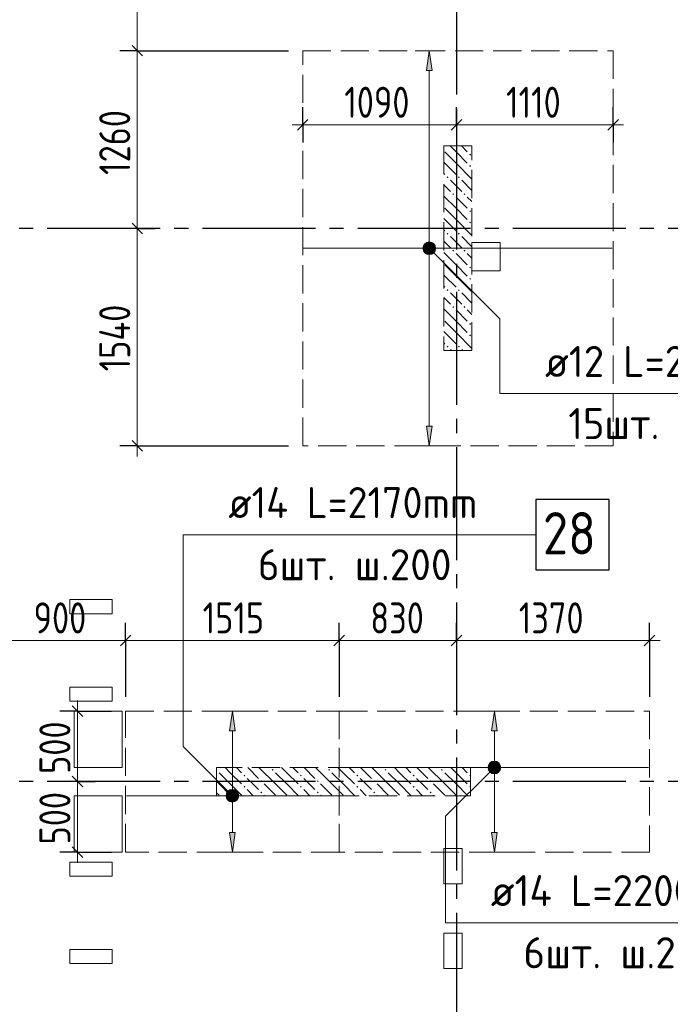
# Model space of a CAD drawing. Header units: millimetres. Extents: x 0 to 43617, y 0 to 59400.
# Tile 23 of 29: x 11528 to 16140, y 44672 to 51650. Entities that reach past the tile are written whole.
import ezdxf

# ---------------------------------------------------------------- set-up
doc = ezdxf.new("R2010")
doc.units = ezdxf.units.MM
doc.linetypes.add('______2', pattern=[270, 200, -70])
doc.linetypes.add('______5', pattern=[1100, 800, -100, 100, -100])
for name, color, linetype, lineweight in [('Standard', 7, 'Continuous', 25), ('ДОП Верх по У', 7, 'Continuous', 25), ('ЖБ Пилон', 180, 'Continuous', 25), ('Оси', 40, '______5', 18), ('Позиционная метка номер позиции', 7, 'Continuous', 13), ('Примечания', 7, 'Continuous', 25)]:
    doc.layers.add(name, color=color, linetype=linetype, lineweight=lineweight)
doc.layers.add('ЖБ Перекрытие верхний уровень', color=7, linetype='Continuous', lineweight=25, true_color=0xe0e0ff)
doc.styles.add('GOST 2.304-81', font='txt')
doc.styles.add('ISOCPEUR', font='txt')

msp = doc.modelspace()

# ---------------------------------------------------------------- hatches: boundary and pattern name
at = {"layer": 'ДОП Верх по У', "linetype": 'Continuous', "lineweight": 13, "transparency": 33554687}
for points in [[(14451.6, 51290), (14431.6, 51430), (14411.6, 51290)], [(14394.1, 50030), (14469.1, 50030), (14463.8, 50048.8)], [(14394.1, 50030), (14463.8, 50048.8), (14399.3, 50048.8)], [(14399.3, 50048.8), (14463.8, 50048.8), (14450.3, 50062.3)], [(14399.3, 50048.8), (14450.3, 50062.3), (14412.8, 50062.3)], [(14412.8, 50062.3), (14450.3, 50062.3), (14431.6, 50067.5)], [(14399.3, 50011.3), (14469.1, 50030), (14394.1, 50030)], [(14399.3, 50011.3), (14463.8, 50011.3), (14469.1, 50030)], [(14412.8, 49997.8), (14463.8, 50011.3), (14399.3, 50011.3)], [(14412.8, 49997.8), (14450.3, 49997.8), (14463.8, 50011.3)], [(14450.3, 49997.8), (14412.8, 49997.8), (14431.6, 49992.5)], [(13056, 46610), (13036, 46750), (13016, 46610)], [(14913, 46610), (14893, 46750), (14873, 46610)], [(14855.5, 46350), (14930.5, 46350), (14925.2, 46368.8)], [(14855.5, 46350), (14925.2, 46368.8), (14860.7, 46368.8)], [(14860.7, 46331.3), (14930.5, 46350), (14855.5, 46350)], [(14860.7, 46368.8), (14925.2, 46368.8), (14911.7, 46382.3)], [(14860.7, 46368.8), (14911.7, 46382.3), (14874.2, 46382.3)], [(14860.7, 46331.3), (14925.2, 46331.3), (14930.5, 46350)], [(14874.2, 46382.3), (14911.7, 46382.3), (14893, 46387.5)], [(14874.2, 46317.8), (14925.2, 46331.3), (14860.7, 46331.3)], [(14874.2, 46317.8), (14911.7, 46317.8), (14925.2, 46331.3)], [(14911.7, 46317.8), (14874.2, 46317.8), (14893, 46312.5)], [(12998.5, 46150), (13073.5, 46150), (13068.2, 46168.8)], [(12998.5, 46150), (13068.2, 46168.8), (13003.7, 46168.8)], [(13003.7, 46131.3), (13073.5, 46150), (12998.5, 46150)], [(13003.7, 46168.8), (13068.2, 46168.8), (13054.7, 46182.3)], [(13003.7, 46168.8), (13054.7, 46182.3), (13017.2, 46182.3)], [(13003.7, 46131.3), (13068.2, 46131.3), (13073.5, 46150)], [(13017.2, 46117.8), (13068.2, 46131.3), (13003.7, 46131.3)], [(13017.2, 46182.3), (13054.7, 46182.3), (13036, 46187.5)], [(13017.2, 46117.8), (13054.7, 46117.8), (13068.2, 46131.3)], [(13054.7, 46117.8), (13017.2, 46117.8), (13036, 46112.5)]]:
    msp.add_hatch(color=7, dxfattribs=at).paths.add_polyline_path(points)
for points in [[(14451.6, 48770), (14431.6, 48630), (14411.6, 48770)], [(13056, 45890), (13036, 45750), (13016, 45890)], [(14913, 45890), (14893, 45750), (14873, 45890)]]:
    msp.add_hatch(color=7, dxfattribs=at).paths.add_polyline_path(points, flags=16)
at = {"layer": 'ЖБ Пилон', "linetype": 'Continuous', "lineweight": 18, "transparency": 33554687}
for points in [[(14714.5, 50693.1), (14721, 50699.6), (14727.5, 50693.1), (14721, 50686.6)], [(14714.5, 50613.1), (14721, 50619.6), (14727.5, 50613.1), (14721, 50606.6)], [(14554.4, 50533.1), (14560.9, 50539.6), (14567.4, 50533.1), (14560.9, 50526.6)], [(14634.5, 50533.1), (14640.9, 50539.6), (14647.4, 50533.1), (14640.9, 50526.6)], [(14594.5, 50413.1), (14601, 50419.6), (14607.5, 50413.1), (14601, 50406.6)], [(14674.5, 50413.1), (14681, 50419.6), (14687.5, 50413.1), (14681, 50406.6)], [(14714.5, 50293.1), (14721, 50299.6), (14727.5, 50293.1), (14721, 50286.6)], [(14714.5, 50213.1), (14721, 50219.6), (14727.5, 50213.1), (14721, 50206.6)], [(14554.4, 50133.1), (14560.9, 50139.6), (14567.4, 50133.1), (14560.9, 50126.6)], [(14634.5, 50133.1), (14640.9, 50139.6), (14647.4, 50133.1), (14640.9, 50126.6)], [(14594.5, 50013.1), (14601, 50019.6), (14607.5, 50013.1), (14601, 50006.6)], [(14674.5, 50013.1), (14681, 50019.6), (14687.5, 50013.1), (14681, 50006.6)], [(14714.5, 49893.1), (14721, 49899.6), (14727.5, 49893.1), (14721, 49886.6)], [(14714.5, 49813.1), (14721, 49819.6), (14727.5, 49813.1), (14721, 49806.6)], [(14554.4, 49733.1), (14560.9, 49739.6), (14567.4, 49733.1), (14560.9, 49726.6)], [(14634.5, 49733.1), (14640.9, 49739.6), (14647.4, 49733.1), (14640.9, 49726.6)], [(14594.5, 49613.1), (14601, 49619.6), (14607.5, 49613.1), (14601, 49606.6)], [(14674.5, 49613.1), (14681, 49619.6), (14687.5, 49613.1), (14681, 49606.6)], [(14714.5, 49493.1), (14721, 49499.6), (14727.5, 49493.1), (14721, 49486.6)], [(14714.5, 49413.1), (14721, 49419.6), (14727.5, 49413.1), (14721, 49406.6)], [(14554.4, 49333.1), (14560.9, 49339.6), (14567.4, 49333.1), (14560.9, 49326.6)], [(14634.5, 49333.1), (14640.9, 49339.6), (14647.4, 49333.1), (14640.9, 49326.6)], [(12924, 46336.6), (12927.5, 46333.1), (12924, 46329.7)], [(13314.5, 46333.1), (13321, 46339.6), (13327.5, 46333.1), (13321, 46326.6)], [(13714.5, 46333.1), (13721, 46339.6), (13727.5, 46333.1), (13721, 46326.6)], [(14114.5, 46333.1), (14121, 46339.6), (14127.5, 46333.1), (14121, 46326.6)], [(14514.5, 46333.1), (14521, 46339.6), (14527.5, 46333.1), (14521, 46326.6)], [(13114.5, 46293.1), (13121, 46299.6), (13127.5, 46293.1), (13121, 46286.6)], [(13514.5, 46293.1), (13521, 46299.6), (13527.5, 46293.1), (13521, 46286.6)], [(13914.5, 46293.1), (13921, 46299.6), (13927.5, 46293.1), (13921, 46286.6)], [(14314.5, 46293.1), (14321, 46299.6), (14327.5, 46293.1), (14321, 46286.6)], [(14714.5, 46293.1), (14721, 46299.6), (14724, 46296.6), (14724, 46289.7), (14721, 46286.6)], [(13114.5, 46213.1), (13121, 46219.6), (13127.5, 46213.1), (13121, 46206.6)], [(13234.5, 46253.1), (13241, 46259.6), (13247.4, 46253.1), (13241, 46246.6)], [(13514.5, 46213.1), (13521, 46219.6), (13527.5, 46213.1), (13521, 46206.6)], [(13634.5, 46253.1), (13641, 46259.6), (13647.4, 46253.1), (13641, 46246.6)], [(13914.5, 46213.1), (13921, 46219.6), (13927.5, 46213.1), (13921, 46206.6)], [(14034.5, 46253.1), (14041, 46259.6), (14047.4, 46253.1), (14041, 46246.6)], [(14314.5, 46213.1), (14321, 46219.6), (14327.5, 46213.1), (14321, 46206.6)], [(14434.5, 46253.1), (14441, 46259.6), (14447.4, 46253.1), (14441, 46246.6)], [(14714.5, 46213.1), (14721, 46219.6), (14724, 46216.6), (14724, 46209.7), (14721, 46206.6)], [(13234.5, 46173.1), (13241, 46179.6), (13247.4, 46173.1), (13241, 46166.6)], [(13634.5, 46173.1), (13641, 46179.6), (13647.4, 46173.1), (13641, 46166.6)], [(14034.5, 46173.1), (14041, 46179.6), (14047.4, 46173.1), (14041, 46166.6)], [(14434.5, 46173.1), (14441, 46179.6), (14447.4, 46173.1), (14441, 46166.6)]]:
    msp.add_hatch(color=7, dxfattribs=at).paths.add_polyline_path(points, flags=16)
at = {"layer": 'Позиционная метка номер позиции', "linetype": 'Continuous', "lineweight": 13, "transparency": 33554687}
for points in [[(14388.3, 50041.5), (14420.1, 50073.3), (14399.8, 50061.8)], [(14420.1, 50073.3), (14388.3, 50041.5), (14388.3, 50018.6)], [(14420.1, 50073.3), (14388.3, 50018.6), (14443, 50073.3)], [(14443, 50073.3), (14388.3, 50018.6), (14399.8, 49998.2)], [(14443, 50073.3), (14399.8, 49998.2), (14463.4, 50061.8)], [(14463.4, 50061.8), (14399.8, 49998.2), (14420.1, 49986.7)], [(14463.4, 50061.8), (14420.1, 49986.7), (14474.9, 50041.5)], [(14474.9, 50041.5), (14420.1, 49986.7), (14443, 49986.7)], [(14474.9, 50041.5), (14443, 49986.7), (14474.9, 50018.6)], [(14474.9, 50018.6), (14443, 49986.7), (14463.4, 49998.2)], [(14924.8, 46318.2), (14861.2, 46381.8), (14849.7, 46361.5)], [(14924.8, 46318.2), (14849.7, 46361.5), (14904.4, 46306.7)], [(14904.4, 46306.7), (14849.7, 46361.5), (14849.7, 46338.6)], [(14904.4, 46306.7), (14849.7, 46338.6), (14881.5, 46306.7)], [(14881.5, 46306.7), (14849.7, 46338.6), (14861.2, 46318.2)], [(14936.3, 46338.6), (14881.5, 46393.3), (14861.2, 46381.8)], [(14936.3, 46338.6), (14861.2, 46381.8), (14924.8, 46318.2)], [(14936.3, 46361.5), (14904.4, 46393.3), (14881.5, 46393.3)], [(14936.3, 46361.5), (14881.5, 46393.3), (14936.3, 46338.6)], [(14904.4, 46393.3), (14936.3, 46361.5), (14924.8, 46381.8)], [(13004.2, 46118.2), (13047.4, 46193.3), (12992.7, 46138.6)], [(12992.7, 46138.6), (13047.4, 46193.3), (13024.5, 46193.3)], [(12992.7, 46138.6), (13024.5, 46193.3), (12992.7, 46161.5)], [(12992.7, 46161.5), (13024.5, 46193.3), (13004.2, 46181.8)], [(13004.2, 46118.2), (13067.8, 46181.8), (13047.4, 46193.3)], [(13024.5, 46106.7), (13067.8, 46181.8), (13004.2, 46118.2)], [(13024.5, 46106.7), (13079.3, 46161.5), (13067.8, 46181.8)], [(13047.4, 46106.7), (13079.3, 46161.5), (13024.5, 46106.7)], [(13047.4, 46106.7), (13079.3, 46138.6), (13079.3, 46161.5)], [(13079.3, 46138.6), (13047.4, 46106.7), (13067.8, 46118.2)]]:
    msp.add_hatch(color=7, dxfattribs=at).paths.add_polyline_path(points)

# ---------------------------------------------------------------- linework, layer by layer
at = {"layer": 'Standard', "color": 7, "linetype": 'Continuous', "lineweight": 13, "transparency": 33554687}
for p, q in [((12361.8, 52470), (12361.8, 51430)), ((12361.8, 51430), (12361.8, 50170)), ((13534, 50904.6), (13459, 50904.6)), ((13534, 50904.6), (14624, 50904.6)), ((14624, 50904.6), (15734, 50904.6)), ((15734, 50904.6), (15809, 50904.6)), ((12361.8, 50170), (12361.8, 48630)), ((12361.8, 48630), (12361.8, 48555)), ((11381, 47250), (12279, 47250)), ((12279, 47250), (13793, 47250)), ((13793, 47250), (14624, 47250)), ((14624, 47250), (15993, 47250)), ((15993, 47250), (16068, 47250)), ((11937.8, 46750), (11937.8, 46825)), ((11937.8, 46750), (11937.8, 46250)), ((11937.8, 45750), (11937.8, 45675))]:
    msp.add_line(p, q, dxfattribs=at)
at = {"layer": 'Standard', "color": 251, "linetype": 'Continuous', "lineweight": -3, "true_color": 0x656565, "transparency": 33554687}
for p, q in [((12361.8, 51430), (12236.8, 51430)), ((12361.8, 51430), (12486.8, 51430)), ((12361.8, 51430), (13434, 51430)), ((13534, 50904.6), (13534, 51029.6)), ((14624, 50904.6), (14624, 51029.6)), ((15734, 50904.6), (15734, 51029.6)), ((13534, 50904.6), (13534, 50779.6)), ((13534, 50904.6), (13534, 50904.6)), ((14624, 50904.6), (14624, 50779.6)), ((14624, 50904.6), (14624, 50904.6)), ((15734, 50904.6), (15734, 50779.6)), ((15734, 50904.6), (15734, 50904.6)), ((12361.8, 50170), (12236.8, 50170)), ((12361.8, 50170), (12486.8, 50170)), ((12361.8, 50170), (12361.8, 50170)), ((12361.8, 48630), (12236.8, 48630)), ((12361.8, 48630), (12486.8, 48630)), ((12361.8, 48630), (13434, 48630)), ((12279, 47250), (12279, 47375)), ((13793, 47250), (13793, 47375)), ((14624, 47250), (14624, 47375)), ((15993, 47250), (15993, 47375)), ((12279, 47250), (12279, 47125)), ((12279, 47250), (12279, 46850)), ((13793, 47250), (13793, 47125)), ((13793, 47250), (13793, 46850)), ((14624, 47250), (14624, 47125)), ((14624, 47250), (14624, 47250)), ((15993, 47250), (15993, 47125)), ((15993, 47250), (15993, 46850)), ((11937.8, 46750), (11812.8, 46750)), ((11937.8, 46750), (12062.8, 46750)), ((11937.8, 46750), (12179, 46750)), ((11937.8, 46250), (11812.8, 46250)), ((11937.8, 46250), (12062.8, 46250)), ((11937.8, 46250), (11937.8, 46250)), ((11937.8, 45750), (11812.8, 45750)), ((11937.8, 45750), (12062.8, 45750)), ((11937.8, 45750), (12179, 45750))]:
    msp.add_line(p, q, dxfattribs=at)
at = {"layer": 'Standard', "color": 7, "linetype": 'Continuous', "lineweight": 25, "transparency": 33554687}
for p, q in [((12324.3, 51467.5), (12399.3, 51392.5)), ((13496.5, 50867.1), (13571.5, 50942.1)), ((14586.5, 50867.1), (14661.5, 50942.1)), ((15696.5, 50867.1), (15771.5, 50942.1)), ((12324.3, 50207.5), (12399.3, 50132.5)), ((12324.3, 48667.5), (12399.3, 48592.5)), ((12241.5, 47212.5), (12316.5, 47287.5)), ((13755.5, 47212.5), (13830.5, 47287.5)), ((14586.5, 47212.5), (14661.5, 47287.5)), ((15955.5, 47212.5), (16030.5, 47287.5)), ((11900.3, 46787.5), (11975.3, 46712.5)), ((11900.3, 46287.5), (11975.3, 46212.5)), ((11900.3, 45787.5), (11975.3, 45712.5))]:
    msp.add_line(p, q, dxfattribs=at)
at = {"layer": 'Standard', "color": 7, "linetype": 'Continuous', "lineweight": 13, "transparency": 33554687}
msp.add_lwpolyline([(11937.8, 46250), (11937.8, 46211.6), (11937.8, 46211.6), (11937.8, 45750)], dxfattribs=at)
at = {"layer": 'ДОП Верх по У', "color": 251, "linetype": 'Continuous', "lineweight": 13, "true_color": 0x494949, "transparency": 33554687}
for p, q in [((14431.6, 51430), (14331.6, 51430)), ((14431.6, 51430), (14411.6, 51290)), ((14451.6, 51290), (14431.6, 51430)), ((14431.6, 51430), (14531.6, 51430)), ((14431.6, 51430), (14431.6, 51430)), ((14411.6, 51290), (14451.6, 51290)), ((14431.6, 50060), (14431.6, 51290)), ((14394.1, 50030), (14394.1, 50030)), ((14431.6, 48770), (14431.6, 50000)), ((14469.1, 50030), (14469.1, 50030)), ((14431.6, 48630), (14411.6, 48770)), ((14411.6, 48770), (14451.6, 48770)), ((14451.6, 48770), (14431.6, 48630)), ((14431.6, 48630), (14331.6, 48630)), ((14431.6, 48630), (14531.6, 48630)), ((14431.6, 48630), (14431.6, 48630)), ((13036, 46750), (12936, 46750)), ((13036, 46750), (13016, 46610)), ((13056, 46610), (13036, 46750)), ((13036, 46750), (13136, 46750)), ((13036, 46750), (13036, 46750)), ((14893, 46750), (14793, 46750)), ((14893, 46750), (14873, 46610)), ((14913, 46610), (14893, 46750)), ((14893, 46750), (14993, 46750)), ((14893, 46750), (14893, 46750)), ((13016, 46610), (13056, 46610)), ((13036, 46180), (13036, 46610)), ((14873, 46610), (14913, 46610)), ((14893, 46380), (14893, 46610)), ((14855.5, 46350), (14855.5, 46350)), ((14930.5, 46350), (14930.5, 46350)), ((14893, 45890), (14893, 46320)), ((12998.5, 46150), (12998.5, 46150)), ((13073.5, 46150), (13073.5, 46150)), ((13036, 45890), (13036, 46120)), ((13036, 45750), (13016, 45890)), ((13016, 45890), (13056, 45890)), ((13056, 45890), (13036, 45750)), ((14893, 45750), (14873, 45890)), ((14873, 45890), (14913, 45890)), ((14913, 45890), (14893, 45750)), ((13036, 45750), (12936, 45750)), ((13036, 45750), (13136, 45750)), ((13036, 45750), (13036, 45750)), ((14893, 45750), (14793, 45750)), ((14893, 45750), (14993, 45750)), ((14893, 45750), (14893, 45750))]:
    msp.add_line(p, q, dxfattribs=at)
at = {"layer": 'ДОП Верх по У', "color": 7, "linetype": 'Continuous', "lineweight": 18, "transparency": 33554687}
for p, q in [((13540, 50030), (15728, 50030)), ((15986, 46350), (13800, 46350)), ((13786, 46150), (12286, 46150))]:
    msp.add_line(p, q, dxfattribs=at)
at = {"layer": 'ДОП Верх по У', "color": 7, "linetype": 'Continuous', "lineweight": 13, "transparency": 33554687}
for p, q in [((15231.6, 49000), (17317.6, 49000)), ((12986.7, 48000), (15050.7, 48000)), ((14847.2, 45250), (16955.2, 45250))]:
    msp.add_line(p, q, dxfattribs=at)
at = {"layer": 'ДОП Верх по У', "color": 7, "linetype": 'Continuous', "lineweight": 25, "transparency": 33554687}
msp.add_lwpolyline([(15186.7, 47750), (15706.7, 47750), (15706.7, 48250), (15186.7, 48250), (15186.7, 47750)], dxfattribs=at)
at = {"layer": 'ДОП Верх по У', "color": 251, "linetype": 'Continuous', "lineweight": 13, "true_color": 0x494949, "transparency": 33554687}
for centre in [(14431.6, 50030), (14893, 46350), (13036, 46150)]:
    msp.add_circle(centre, 37.5, dxfattribs=at)
at = {"layer": 'ЖБ Перекрытие верхний уровень', "color": 7, "linetype": 'Continuous', "lineweight": 18, "transparency": 33554687}
for p, q in [((14934, 50070), (14734, 50070)), ((14734, 50070), (14734, 49870)), ((14934, 49870), (14934, 50070)), ((14734, 49870), (14934, 49870)), ((12184, 47539.9), (11884, 47539.9)), ((11884, 47539.9), (11884, 47439.9)), ((12184, 47439.9), (12184, 47539.9)), ((11884, 47439.9), (12184, 47439.9)), ((12184, 46919.9), (11884, 46919.9)), ((11884, 46919.9), (11884, 46819.9)), ((12184, 46819.9), (12184, 46919.9)), ((11884, 46819.9), (12184, 46819.9)), ((12254.1, 46750), (11914.1, 46750)), ((11914.1, 46750), (11914.1, 46350)), ((12254.1, 46350), (12254.1, 46750)), ((11914.1, 46350), (12254.1, 46350)), ((12254.1, 46150), (11914.1, 46150)), ((11914.1, 46150), (11914.1, 45750)), ((12254.1, 45750), (12254.1, 46150)), ((11914.1, 45750), (12254.1, 45750)), ((14664, 45775), (14534, 45775)), ((14534, 45775), (14534, 45525)), ((14664, 45525), (14664, 45775)), ((12184, 45680.1), (11884, 45680.1)), ((11884, 45680.1), (11884, 45580.1)), ((12184, 45580.1), (12184, 45680.1)), ((11884, 45580.1), (12184, 45580.1)), ((14534, 45525), (14664, 45525)), ((14664, 45175), (14534, 45175)), ((14534, 45175), (14534, 44925)), ((14664, 44925), (14664, 45175)), ((12184, 45060.1), (11884, 45060.1)), ((11884, 45060.1), (11884, 44960.1)), ((12184, 44960.1), (12184, 45060.1)), ((11884, 44960.1), (12184, 44960.1)), ((14534, 44925), (14664, 44925))]:
    msp.add_line(p, q, dxfattribs=at)
at = {"layer": 'ЖБ Пилон', "color": 253, "linetype": '______2', "lineweight": 13, "true_color": 0xa0a0a0, "transparency": 33554687}
for p, q in [((14534, 50755), (14534, 49305)), ((14734, 50755), (14534, 50755)), ((14734, 49305), (14734, 50755)), ((14534, 49305), (14734, 49305)), ((14724, 46350), (12924, 46350)), ((12924, 46350), (12924, 46150)), ((14724, 46150), (14724, 46350)), ((12924, 46150), (14724, 46150))]:
    msp.add_line(p, q, dxfattribs=at)
at = {"layer": 'ЖБ Пилон', "color": 9, "linetype": 'Continuous', "lineweight": 18, "true_color": 0xc7c7c7, "transparency": 33554687}
for p, q in [((14621, 50713.1), (14579.1, 50755)), ((14659.1, 50755), (14701, 50713.1)), ((14540.9, 50713.1), (14621, 50633.1)), ((14621, 50713.1), (14701, 50633.1)), ((14540.9, 50633.1), (14534, 50640.1)), ((14540.9, 50633.1), (14621, 50553.1)), ((14621, 50633.1), (14734, 50520.1)), ((14534, 50560.1), (14540.9, 50553.1)), ((14534, 50480.1), (14581, 50433.1)), ((14621, 50473.1), (14581, 50513.1)), ((14660.9, 50433.1), (14621, 50473.1)), ((14660.9, 50513.1), (14734, 50440.1)), ((14621, 50313.1), (14534, 50400.1)), ((14621, 50393.1), (14701, 50313.1)), ((14701, 50393.1), (14734, 50360.1)), ((14540.9, 50313.1), (14621, 50233.1)), ((14621, 50313.1), (14701, 50233.1)), ((14540.9, 50233.1), (14534, 50240.1)), ((14540.9, 50233.1), (14621, 50153.1)), ((14621, 50233.1), (14734, 50120.1)), ((14534, 50160.1), (14540.9, 50153.1)), ((14621, 50073.1), (14581, 50113.1)), ((14660.9, 50113.1), (14734, 50040.1)), ((14534, 50080.1), (14581, 50033.1)), ((14660.9, 50033.1), (14621, 50073.1)), ((14621, 49913.1), (14534, 50000.1)), ((14621, 49993.1), (14701, 49913.1)), ((14701, 49993.1), (14734, 49960.1)), ((14540.9, 49913.1), (14621, 49833.1)), ((14621, 49913.1), (14701, 49833.1)), ((14540.9, 49833.1), (14534, 49840.1)), ((14540.9, 49833.1), (14621, 49753.1)), ((14621, 49833.1), (14734, 49720.1)), ((14534, 49760.1), (14540.9, 49753.1)), ((14621, 49673.1), (14581, 49713.1)), ((14660.9, 49713.1), (14734, 49640.1)), ((14534, 49680.1), (14581, 49633.1)), ((14660.9, 49633.1), (14621, 49673.1)), ((14621, 49513.1), (14534, 49600.1)), ((14621, 49593.1), (14701, 49513.1)), ((14701, 49593.1), (14734, 49560.1)), ((14540.9, 49513.1), (14621, 49433.1)), ((14621, 49513.1), (14701, 49433.1)), ((14540.9, 49433.1), (14534, 49440.1)), ((14540.9, 49433.1), (14621, 49353.1)), ((14621, 49433.1), (14734, 49320.1)), ((14534, 49360.1), (14540.9, 49353.1)), ((14589.1, 49305), (14581, 49313.1)), ((14660.9, 49313.1), (14669.1, 49305)), ((13021, 46313.1), (12984.1, 46350)), ((13064.1, 46350), (13101, 46313.1)), ((13144.1, 46350), (13221, 46273.1)), ((13341, 46233.1), (13224.1, 46350)), ((13421, 46313.1), (13384.1, 46350)), ((13464.1, 46350), (13501, 46313.1)), ((13544.1, 46350), (13621, 46273.1)), ((13741, 46233.1), (13624.1, 46350)), ((13821, 46313.1), (13784.1, 46350)), ((13864.1, 46350), (13901, 46313.1)), ((13944.1, 46350), (14021, 46273.1)), ((14141, 46233.1), (14024.1, 46350)), ((14221, 46313.1), (14184.1, 46350)), ((14264.1, 46350), (14301, 46313.1)), ((14344.1, 46350), (14421, 46273.1)), ((14541, 46233.1), (14424.1, 46350)), ((14621, 46313.1), (14584.1, 46350)), ((14664.1, 46350), (14701, 46313.1)), ((12941, 46313.1), (13021, 46233.1)), ((13021, 46313.1), (13101, 46233.1)), ((13181, 46233.1), (13141, 46273.1)), ((13341, 46313.1), (13421, 46233.1)), ((13421, 46313.1), (13501, 46233.1)), ((13581, 46233.1), (13541, 46273.1)), ((13741, 46313.1), (13821, 46233.1)), ((13821, 46313.1), (13901, 46233.1)), ((13981, 46233.1), (13941, 46273.1)), ((14141, 46313.1), (14221, 46233.1)), ((14221, 46313.1), (14301, 46233.1)), ((14381, 46233.1), (14341, 46273.1)), ((14541, 46313.1), (14621, 46233.1)), ((14621, 46313.1), (14701, 46233.1)), ((12941, 46233.1), (12924, 46250.1)), ((12941, 46233.1), (13021, 46153.1)), ((13021, 46233.1), (13104.1, 46150)), ((13221, 46193.1), (13181, 46233.1)), ((13260.9, 46233.1), (13341, 46153.1)), ((13341, 46233.1), (13421, 46153.1)), ((13421, 46233.1), (13504.1, 46150)), ((13621, 46193.1), (13581, 46233.1)), ((13660.9, 46233.1), (13741, 46153.1)), ((13741, 46233.1), (13821, 46153.1)), ((13821, 46233.1), (13904.1, 46150)), ((14021, 46193.1), (13981, 46233.1)), ((14060.9, 46233.1), (14141, 46153.1)), ((14141, 46233.1), (14221, 46153.1)), ((14221, 46233.1), (14304.1, 46150)), ((14421, 46193.1), (14381, 46233.1)), ((14460.9, 46233.1), (14541, 46153.1)), ((14541, 46233.1), (14621, 46153.1)), ((14621, 46233.1), (14704.1, 46150)), ((12924, 46170.1), (12941, 46153.1)), ((13141, 46193.1), (13184.1, 46150)), ((13260.9, 46153.1), (13264.1, 46150)), ((13541, 46193.1), (13584.1, 46150)), ((13660.9, 46153.1), (13664.1, 46150)), ((13941, 46193.1), (13984.1, 46150)), ((14060.9, 46153.1), (14064.1, 46150)), ((14341, 46193.1), (14384.1, 46150)), ((14460.9, 46153.1), (14464.1, 46150))]:
    msp.add_line(p, q, dxfattribs=at)
at = {"layer": 'Оси', "color": 8, "linetype": '______5', "lineweight": -3, "transparency": 33554687}
for p, q in [((14624, 57420), (14624, 7100)), ((26824, 50170), (3600, 50170)), ((26824, 46250), (3600, 46250))]:
    msp.add_line(p, q, dxfattribs=at)
at = {"layer": 'Позиционная метка номер позиции', "color": 7, "linetype": 'Continuous', "lineweight": 13, "transparency": 33554687}
for p, q in [((14399.8, 50061.8), (14399.8, 50061.8)), ((14463.4, 50061.8), (14463.4, 50061.8)), ((14399.8, 49998.2), (14399.8, 49998.2)), ((14463.4, 49998.2), (14463.4, 49998.2)), ((14861.2, 46381.8), (14861.2, 46381.8)), ((14924.8, 46381.8), (14924.8, 46381.8)), ((14861.2, 46318.2), (14861.2, 46318.2)), ((14924.8, 46318.2), (14924.8, 46318.2)), ((13004.2, 46181.8), (13004.2, 46181.8)), ((13067.8, 46181.8), (13067.8, 46181.8)), ((13004.2, 46118.2), (13004.2, 46118.2)), ((13067.8, 46118.2), (13067.8, 46118.2))]:
    msp.add_line(p, q, dxfattribs=at)
for points in [[(14431.6, 50030), (14931.6, 49530), (14931.6, 49000), (17431.6, 49000)], [(13036, 46150), (12686.7, 46499.3), (12686.7, 48000), (15186.7, 48000)], [(14893, 46350), (14547.2, 46004.2), (14547.2, 45250), (17047.2, 45250)]]:
    msp.add_lwpolyline(points, dxfattribs=at)
for centre in [(14431.6, 50030), (14893, 46350), (13036, 46150)]:
    msp.add_circle(centre, 45, dxfattribs=at)
at = {"layer": 'Примечания', "color": 7, "linetype": '______2', "lineweight": 18, "transparency": 33554687}
for p, q in [((13534, 51430), (15734, 51430)), ((13534, 48630), (13534, 51430)), ((15734, 51430), (15734, 48630)), ((15734, 48630), (13534, 48630)), ((12279, 46750), (13793, 46750)), ((12279, 45750), (12279, 46750)), ((13793, 46750), (15993, 46750)), ((13793, 45750), (13793, 46750)), ((13793, 46750), (13793, 45750)), ((15993, 46750), (15993, 45750)), ((13793, 45750), (12279, 45750)), ((15993, 45750), (13793, 45750))]:
    msp.add_line(p, q, dxfattribs=at)

# ---------------------------------------------------------------- texts
at = {"layer": 'Standard', "color": 7, "linetype": 'Continuous', "lineweight": 25, "transparency": 33554687, "char_height": 220, "attachment_point": 7, "style": 'GOST 2.304-81'}
for s, insert, width in [('1090', (13828.8, 50954.6), 625.741), ('1110', (14975.7, 50954.6), 531.967), ('900', (11626.7, 47300), 531.973), ('830', (14013, 47300), 516.39), ('1370', (15066.1, 47300.1), 610.165), ('1515', (12825, 47300.1), 547.701)]:
    msp.add_mtext(s, dxfattribs=dict(at, insert=insert, width=width))
at = {"layer": 'Standard', "color": 7, "linetype": 'Continuous', "lineweight": 25, "transparency": 33554687, "char_height": 220, "attachment_point": 7, "rotation": 90, "style": 'GOST 2.304-81'}
for s, insert, width in [('1260', (12311.7, 50549.8), 625.741), ('1540', (12311.7, 49157.6), 610.159), ('500', (11887.8, 46304.5), 516.396), ('500', (11887.8, 45804.5), 516.396)]:
    msp.add_mtext(s, dxfattribs=dict(at, insert=insert, width=width))
at = {"layer": 'ДОП Верх по У', "color": 7, "linetype": 'Continuous', "lineweight": 13, "transparency": 33554687, "attachment_point": 7, "style": 'ISOCPEUR'}
for s, insert, char_height, width in [('\\W0.96;ø12 L=2200mm ', (15251.6, 49117.4), 220, 2150.523), ('\\W0.95;15шт. ш.200 ', (15416.6, 48677.4), 220, 1819.893), ('\\W0.94;ø14 L=2170mm ', (13006.7, 48117.4), 220, 2126.488), ('\\W0.87;28', (15236.7, 47860), 300, 550.811), ('\\W0.97;6шт. ш.200 ', (13215.7, 47677.4), 220, 1712.324), ('\\W0.96;ø14 L=2200mm ', (14867.2, 45367.4), 220, 2172.611), ('\\W0.97;6шт. ш.200 ', (15098.2, 44927.3), 220, 1712.324)]:
    msp.add_mtext(s, dxfattribs=dict(at, insert=insert, char_height=char_height, width=width))

doc.saveas('drawing.dxf')
